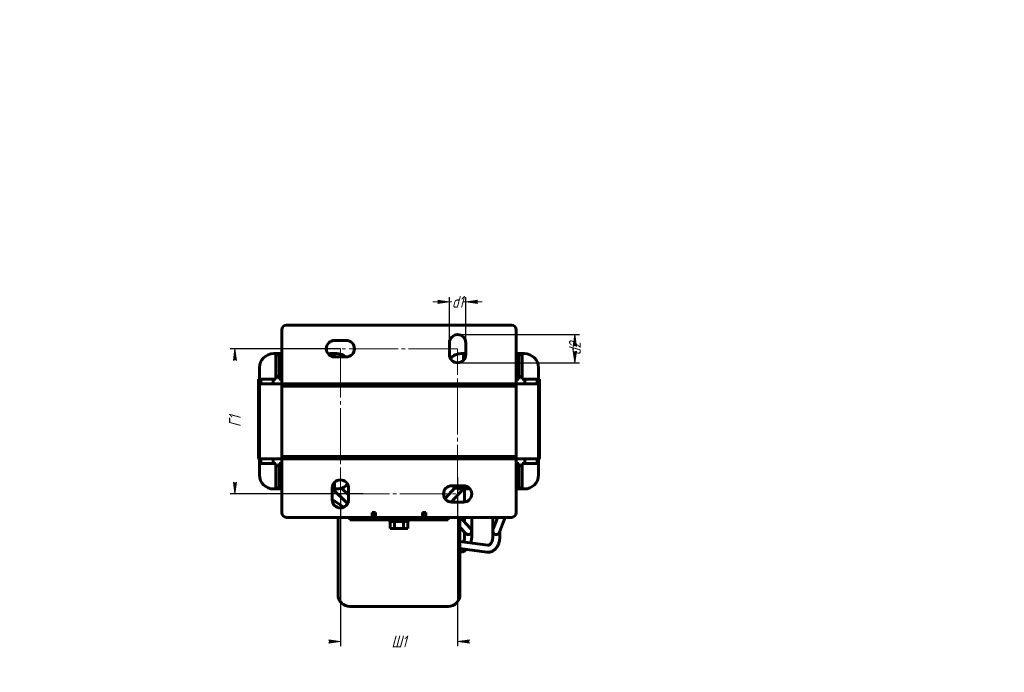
# Model space of a CAD drawing. Header units: millimetres. Extents: x 0 to 420, y 0 to 594.
# Tile 6 of 6: x 0 to 420, y 315 to 594. Entities that reach past the tile are written whole.
import ezdxf

# ---------------------------------------------------------------- set-up
doc = ezdxf.new("R2010")
doc.units = ezdxf.units.MM
for name, pattern in [('K5LT_AXLED', [25.388889, 20.888889, -1.5, 1.5, -1.5]), ('K5LT_BASIC', [0]), ('K5LT_THIN', [0])]:
    doc.linetypes.add(name, pattern=pattern)
doc.layers.add('Системный слой', color=7, linetype='Continuous')
doc.styles.add('KDIMTEXTSTYLE', font='GOST_AU.SHX', dxfattribs={"width": 0.96, "oblique": 15, "height": 5})
doc.dimstyles.new('KDIMSTYLE (1.00)', dxfattribs={"dimtxt": 5, "dimasz": 1, "dimexe": 2, "dimexo": 0, "dimgap": 1, "dimtad": 1, "dimtxsty": 'KDIMTEXTSTYLE', "dimsah": 1, "dimcen": 0, "dimdle": 1, "dimadec": 0, "dimazin": 0, "dimtfac": 0.667, "dimtmove": 0, "dimatfit": 3, "dimfxl": 1, "dimtvp": 1, "dimtolj": 1, "dimtzin": 0, "dimarcsym": 0})

# ---------------------------------------------------------------- blocks, each defined once
blk = doc.blocks.new('U52')
at = {"layer": 'Системный слой', "color": 150, "linetype": 'K5LT_BASIC', "lineweight": 60, "true_color": 0x0080ff}
for p, q in [((182.3, 437.53), (182.3, 438.53)), ((182.3, 406.53), (182.3, 407.53))]:
    blk.add_line(p, q, dxfattribs=at)
blk = doc.blocks.new('U53')
at = {"layer": 'Системный слой', "color": 150, "linetype": 'K5LT_BASIC', "lineweight": 60, "true_color": 0x0080ff}
for p, q in [((181.3, 438.53), (181.3, 437.53)), ((181.3, 407.53), (181.3, 406.53))]:
    blk.add_line(p, q, dxfattribs=at)
blk = doc.blocks.new('U54')
at = {"layer": 'Системный слой', "color": 150, "linetype": 'K5LT_BASIC', "lineweight": 60, "true_color": 0x0080ff}
for p, q in [((142.3, 437.53), (142.3, 438.53)), ((142.3, 406.53), (142.3, 407.53))]:
    blk.add_line(p, q, dxfattribs=at)
blk = doc.blocks.new('U55')
at = {"layer": 'Системный слой', "color": 150, "linetype": 'K5LT_BASIC', "lineweight": 60, "true_color": 0x0080ff}
for p, q in [((157.8, 379.7), (161.8, 379.7)), ((161.8, 379.7), (165.8, 379.7))]:
    blk.add_line(p, q, dxfattribs=at)
blk = doc.blocks.new('U56')
at = {"layer": 'Системный слой', "color": 150, "linetype": 'K5LT_BASIC', "lineweight": 60, "true_color": 0x0080ff}
for p, q in [((192.42, 370.62), (192.63, 371.43)), ((192.63, 371.43), (192.76, 372.26)), ((192.76, 372.26), (192.8, 373.12)), ((192.8, 373.12), (192.8, 373.13)), ((187.8, 366.63), (188.85, 366.77)), ((188.85, 366.77), (189.83, 367.18)), ((189.83, 367.18), (190.71, 367.82))]:
    blk.add_line(p, q, dxfattribs=at)
blk = doc.blocks.new('U57')
at = {"layer": 'Системный слой', "color": 150, "linetype": 'K5LT_BASIC', "lineweight": 60, "true_color": 0x0080ff}
for p, q in [((192.8, 380.65), (192.8, 381.53)), ((192.8, 373.13), (192.8, 375.65))]:
    blk.add_line(p, q, dxfattribs=at)
blk = doc.blocks.new('U58')
at = {"layer": 'Системный слой', "color": 150, "linetype": 'K5LT_BASIC', "lineweight": 60, "true_color": 0x0080ff}
for p, q in [((189.37, 371.02), (189.6, 371.67)), ((189.6, 371.67), (189.75, 372.38)), ((189.75, 372.38), (189.8, 373.13))]:
    blk.add_line(p, q, dxfattribs=at)
blk = doc.blocks.new('U59')
at = {"layer": 'Системный слой', "color": 150, "linetype": 'K5LT_BASIC', "lineweight": 60, "true_color": 0x0080ff}
for p, q in [((189.8, 388.06), (189.8, 393.63)), ((189.8, 380.65), (189.8, 381.53)), ((189.8, 373.13), (189.8, 375.07))]:
    blk.add_line(p, q, dxfattribs=at)
blk = doc.blocks.new('U60')
at = {"layer": 'Системный слой', "color": 150, "linetype": 'K5LT_BASIC', "lineweight": 60, "true_color": 0x0080ff}
for p, q in [((201.8, 380.65), (201.8, 381.53)), ((201.8, 373.13), (201.8, 375.65))]:
    blk.add_line(p, q, dxfattribs=at)
blk = doc.blocks.new('U61')
at = {"layer": 'Системный слой', "color": 150, "linetype": 'K5LT_BASIC', "lineweight": 60, "true_color": 0x0080ff}
for p, q in [((141.3, 438.53), (141.3, 437.53)), ((141.3, 407.53), (141.3, 406.53))]:
    blk.add_line(p, q, dxfattribs=at)
blk = doc.blocks.new('U62')
at = {"layer": 'Системный слой', "color": 150, "linetype": 'K5LT_BASIC', "lineweight": 60, "true_color": 0x0080ff}
for p, q in [((137.34, 393.99), (140.3, 391.15)), ((150.3, 381.56), (150.33, 381.53))]:
    blk.add_line(p, q, dxfattribs=at)
blk = doc.blocks.new('U63')
at = {"layer": 'Системный слой', "color": 150, "linetype": 'K5LT_BASIC', "lineweight": 60, "true_color": 0x0080ff}
for p, q in [((151.15, 382.04), (151.21, 382.37)), ((151.08, 381.53), (151.1, 381.76)), ((151.1, 381.76), (151.15, 382.04))]:
    blk.add_line(p, q, dxfattribs=at)
blk = doc.blocks.new('U64')
at = {"layer": 'Системный слой', "color": 150, "linetype": 'K5LT_BASIC', "lineweight": 60, "true_color": 0x0080ff}
for p, q in [((189.8, 388.06), (189.8, 393.63)), ((189.8, 380.65), (189.8, 381.53))]:
    blk.add_line(p, q, dxfattribs=at)
blk = doc.blocks.new('U65')
at = {"layer": 'Системный слой', "color": 30, "linetype": 'K5LT_AXLED', "lineweight": 18, "true_color": 0xff8000}
for p, q in [((136.8, 453.53), (136.8, 391.53)), ((186.8, 453.53), (136.8, 453.53)), ((186.8, 391.53), (186.8, 453.53)), ((136.8, 391.53), (186.8, 391.53))]:
    blk.add_line(p, q, dxfattribs=at)
blk = doc.blocks.new('KDIMARROW_01')
at = {"layer": 'Системный слой'}
blk.add_hatch(color=0, dxfattribs=at).paths.add_polyline_path([(0, 0), (-5, 0.66), (-4.5, 0), (-5, -0.66)])
at = {"layer": 'Системный слой', "color": 0, "linetype": 'K5LT_THIN', "lineweight": 18}
for p, q in [((-4.5, 0), (-5, 0.66)), ((-5, 0.66), (0, 0)), ((0, 0), (-5, -0.66)), ((-5, -0.66), (-4.5, 0)), ((0, 0), (-1, 0))]:
    blk.add_line(p, q, dxfattribs=at)
blk = doc.blocks.new('KDIMARROW_02')
at = {"layer": 'Системный слой'}
blk.add_hatch(color=0, dxfattribs=at).paths.add_polyline_path([(4.5, 0), (5, 0.66), (0, 0), (5, -0.66)])
at = {"layer": 'Системный слой', "color": 0, "linetype": 'K5LT_THIN', "lineweight": 18}
for p, q in [((0, 0), (-1, 0)), ((5, 0.66), (0, 0)), ((0, 0), (5, -0.66)), ((0, 0), (7, 0)), ((4.5, 0), (5, 0.66)), ((5, -0.66), (4.5, 0))]:
    blk.add_line(p, q, dxfattribs=at)

msp = doc.modelspace()

# ---------------------------------------------------------------- linework, layer by layer
at = {"layer": 'Системный слой', "color": 150, "linetype": 'K5LT_BASIC', "lineweight": 60, "true_color": 0x0080ff}
for p, q in [((113.801, 463.529), (209.801, 463.529)), ((111.801, 440.529), (111.801, 461.529)), ((211.801, 440.529), (211.801, 461.529)), ((134.301, 457.029), (139.301, 457.029)), ((183.301, 451.029), (183.301, 456.029)), ((190.301, 456.029), (190.301, 451.029)), ((108.301, 451.429), (111.501, 451.429)), ((109.251, 441.599), (109.251, 450.929)), ((109.251, 450.929), (110.751, 450.929)), ((110.751, 450.929), (110.751, 441.599)), ((111.501, 440.629), (111.501, 451.429)), ((111.801, 449.779), (111.501, 449.779)), ((132.101, 451.429), (132.101, 450.807)), ((132.101, 451.429), (135.301, 451.429)), ((132.851, 450.343), (132.851, 450.929)), ((132.851, 450.929), (134.351, 450.929)), ((139.301, 450.029), (134.301, 450.029)), ((134.351, 450.929), (134.351, 450.029)), ((188.301, 451.429), (190.301, 451.429)), ((189.251, 448.529), (189.251, 450.929)), ((189.251, 450.929), (190.3, 450.929)), ((212.101, 449.779), (211.801, 449.779)), ((212.101, 451.429), (212.101, 440.629)), ((212.101, 451.429), (215.301, 451.429)), ((212.851, 441.599), (212.851, 450.929)), ((212.851, 450.929), (214.351, 450.929)), ((214.351, 450.929), (214.351, 441.599)), ((102.301, 399.629), (102.301, 445.429)), ((221.301, 445.429), (221.301, 399.629)), ((110.751, 441.599), (109.251, 441.599)), ((109.251, 441.599), (109.251, 440.529)), ((110.751, 440.529), (110.751, 441.599)), ((212.851, 441.599), (212.851, 440.529)), ((214.351, 441.599), (212.851, 441.599)), ((214.351, 440.529), (214.351, 441.599)), ((101.801, 440.529), (102.301, 440.529)), ((101.801, 438.529), (101.801, 440.529)), ((102.301, 438.529), (101.801, 438.529)), ((101.801, 407.529), (101.801, 438.529)), ((102.801, 440.529), (108.162, 440.529)), ((102.801, 438.529), (102.801, 440.529)), ((108.162, 438.529), (102.801, 438.529)), ((109.251, 440.529), (108.162, 440.529)), ((108.162, 440.529), (108.162, 438.529)), ((108.162, 438.529), (111.801, 438.529)), ((111.801, 440.529), (110.751, 440.529)), ((111.801, 440.629), (111.501, 440.629)), ((111.801, 438.529), (111.801, 440.529)), ((211.801, 438.529), (111.801, 438.529)), ((111.801, 437.529), (111.801, 438.529)), ((131.801, 438.529), (111.801, 438.529)), ((211.801, 437.529), (111.801, 437.529)), ((111.801, 407.529), (111.801, 437.529)), ((131.801, 437.529), (111.801, 437.529)), ((131.801, 437.529), (131.801, 438.529)), ((151.801, 437.529), (151.801, 438.529)), ((171.801, 438.529), (151.801, 438.529)), ((171.801, 437.529), (151.801, 437.529)), ((171.801, 437.529), (171.801, 438.529)), ((191.801, 437.529), (191.801, 438.529)), ((211.801, 438.529), (191.801, 438.529)), ((211.801, 437.529), (191.801, 437.529)), ((212.101, 440.629), (211.801, 440.629)), ((211.801, 440.529), (211.801, 438.529)), ((212.851, 440.529), (211.801, 440.529)), ((211.801, 438.529), (215.44, 438.529)), ((211.801, 437.529), (211.801, 438.529)), ((211.801, 407.529), (211.801, 437.529)), ((215.44, 440.529), (214.351, 440.529)), ((215.44, 438.529), (215.44, 440.529)), ((215.44, 440.529), (220.801, 440.529)), ((220.801, 438.529), (215.44, 438.529)), ((220.801, 440.529), (220.801, 438.529)), ((221.301, 440.529), (221.801, 440.529)), ((221.801, 438.529), (221.301, 438.529)), ((221.801, 440.529), (221.801, 438.529)), ((221.801, 407.529), (221.801, 438.529)), ((111.801, 406.529), (111.801, 407.529)), ((131.801, 407.529), (111.801, 407.529)), ((211.801, 407.529), (111.801, 407.529)), ((131.801, 406.529), (131.801, 407.529)), ((151.801, 406.529), (151.801, 407.529)), ((171.801, 407.529), (151.801, 407.529)), ((171.801, 406.529), (171.801, 407.529)), ((191.801, 406.529), (191.801, 407.529)), ((211.801, 407.529), (191.801, 407.529)), ((211.801, 406.529), (211.801, 407.529)), ((102.801, 404.529), (102.801, 406.529)), ((102.801, 406.529), (108.162, 406.529)), ((108.162, 404.529), (102.801, 404.529)), ((108.162, 406.529), (108.162, 404.529)), ((108.162, 406.529), (111.801, 406.529)), ((109.251, 404.529), (108.162, 404.529)), ((109.251, 403.459), (109.251, 404.529)), ((109.251, 394.129), (109.251, 403.459)), ((109.251, 403.459), (110.751, 403.459)), ((111.801, 404.529), (110.751, 404.529)), ((110.751, 404.529), (110.751, 403.459)), ((110.751, 403.459), (110.751, 394.129)), ((111.501, 404.429), (111.801, 404.429)), ((111.501, 393.629), (111.501, 404.429)), ((131.801, 406.529), (111.801, 406.529)), ((111.801, 406.529), (211.801, 406.529)), ((111.801, 404.529), (111.801, 406.529)), ((111.801, 404.529), (111.801, 383.529)), ((171.801, 406.529), (151.801, 406.529)), ((211.801, 406.529), (191.801, 406.529)), ((211.801, 406.529), (215.44, 406.529)), ((211.801, 406.529), (211.801, 404.529)), ((212.851, 404.529), (211.801, 404.529)), ((211.801, 404.529), (211.801, 383.529)), ((211.801, 404.429), (212.101, 404.429)), ((212.101, 404.429), (212.101, 393.629)), ((212.851, 403.459), (212.851, 404.529)), ((212.851, 403.459), (214.351, 403.459)), ((212.851, 394.129), (212.851, 403.459)), ((215.44, 404.529), (214.351, 404.529)), ((214.351, 404.529), (214.351, 403.459)), ((214.351, 403.459), (214.351, 394.129)), ((215.44, 406.529), (220.801, 406.529)), ((215.44, 404.529), (215.44, 406.529)), ((220.801, 404.529), (215.44, 404.529)), ((220.801, 406.529), (220.801, 404.529)), ((111.501, 395.279), (111.801, 395.279)), ((134.351, 396.528), (134.351, 394.129)), ((184.301, 395.029), (189.301, 395.029)), ((189.251, 394.129), (189.251, 395.029)), ((212.101, 395.279), (211.801, 395.279)), ((211.801, 394.512), (212.082, 395.279)), ((111.501, 393.629), (108.301, 393.629)), ((110.751, 394.129), (109.251, 394.129)), ((133.301, 389.029), (133.301, 394.029)), ((135.301, 393.629), (133.301, 393.629)), ((134.351, 394.129), (133.303, 394.129)), ((133.376, 393.629), (139.89, 387.384)), ((140.301, 394.029), (140.301, 389.029)), ((181.423, 389.538), (185.714, 394.215)), ((184.114, 388.034), (189.247, 393.629)), ((191.501, 393.629), (188.301, 393.629)), ((190.751, 394.129), (189.251, 394.129)), ((190.751, 394.714), (190.751, 394.129)), ((191.501, 393.629), (191.501, 394.251)), ((215.301, 393.629), (212.101, 393.629)), ((214.351, 394.129), (212.851, 394.129)), ((133.301, 389.202), (138.269, 385.851)), ((189.301, 388.029), (184.301, 388.029)), ((150.301, 381.529), (150.301, 383.529)), ((151.801, 383.529), (150.301, 383.529)), ((151.463, 383.529), (151.212, 382.374)), ((151.801, 383.529), (151.801, 381.529)), ((171.801, 381.529), (171.801, 383.529)), ((171.801, 383.529), (173.301, 383.529)), ((173.301, 383.529), (173.301, 381.529)), ((150.301, 381.529), (113.801, 381.529)), ((135.801, 381.529), (135.801, 348.529)), ((140.801, 380.529), (140.801, 381.529)), ((159.28, 380.529), (140.801, 380.529)), ((150.301, 381.529), (151.801, 381.529)), ((151.166, 382.147), (151.801, 382.147)), ((171.801, 381.529), (151.801, 381.529)), ((157.801, 380.529), (157.801, 379.696)), ((157.991, 376.696), (157.991, 379.696)), ((159.28, 380.529), (164.323, 380.529)), ((159.896, 376.696), (159.896, 379.696)), ((163.706, 376.696), (163.706, 379.696)), ((182.801, 380.529), (164.323, 380.529)), ((165.612, 376.696), (165.612, 379.696)), ((165.801, 380.529), (165.801, 379.696)), ((171.801, 382.147), (173.301, 382.147)), ((171.801, 381.529), (173.301, 381.529)), ((209.801, 381.529), (173.301, 381.529)), ((182.801, 381.529), (182.801, 380.529)), ((187.801, 348.529), (187.801, 381.529)), ((187.993, 381.529), (190.647, 378.602)), ((189.801, 379.535), (189.801, 380.647)), ((190.647, 378.602), (192.412, 376.655)), ((192.801, 380.647), (192.801, 381.529)), ((192.801, 375.647), (192.801, 380.647)), ((201.801, 380.647), (201.801, 381.529)), ((201.801, 380.647), (201.801, 375.647)), ((201.893, 376.163), (203.184, 379.693)), ((203.184, 379.693), (203.856, 381.529)), ((204.71, 375.132), (206.002, 378.663)), ((206.002, 378.663), (207.051, 381.529)), ((159.896, 376.696), (157.991, 376.696)), ((163.706, 376.696), (159.896, 376.696)), ((165.612, 376.696), (163.706, 376.696)), ((187.801, 377.274), (188.424, 376.587)), ((188.424, 376.587), (190.19, 374.64)), ((204.801, 373.134), (204.801, 375.382)), ((187.801, 371.235), (199.703, 369.642)), ((187.801, 368.208), (199.305, 366.669)), ((140.801, 343.529), (182.801, 343.529))]:
    msp.add_line(p, q, dxfattribs=at)
for centre, radius, start, end in [((113.801, 461.529), 2, 90, 180), ((209.801, 461.529), 2, 360, 90), ((186.801, 456.029), 3.5, 360, 180), ((134.301, 453.529), 3.5, 90, 270), ((139.301, 453.529), 3.5, 270, 90), ((108.301, 445.429), 6, 90, 180), ((135.301, 445.429), 6, 50.05549, 90), ((186.801, 451.029), 3.5, 180, 360), ((188.301, 445.429), 6, 90, 139.45667), ((215.301, 445.429), 6, 0, 90), ((103.801, 407.529), 2, 180, 221.40962), ((219.801, 407.529), 2, 318.59038, 360), ((108.301, 399.629), 6, 180, 270), ((215.301, 399.629), 6, 270, 0), ((136.801, 394.029), 3.5, 360, 180), ((135.301, 399.629), 6, 270, 319.45667), ((184.301, 391.529), 3.5, 90, 270), ((188.301, 399.629), 6, 230.05549, 270), ((189.301, 391.529), 3.5, 270, 90), ((136.801, 389.029), 3.5, 180, 360), ((113.801, 383.529), 2, 180, 270), ((209.801, 383.529), 2, 270, 0), ((191.301, 375.647), 1.5, 222.201, 270), ((191.301, 375.647), 1.5, 270, 42.20231), ((203.301, 375.647), 1.5, 159.90197, 339.90197), ((140.801, 348.529), 5, 180, 227.43867), ((140.801, 348.529), 5, 227.43867, 270), ((182.801, 348.529), 5, 270, 0)]:
    msp.add_arc(centre, radius, start, end, dxfattribs=at)
for points, knots in [([(199.305, 366.669), (199.449, 366.649), (199.594, 366.638), (199.883, 366.632), (200.029, 366.637), (200.319, 366.662), (200.463, 366.683), (200.75, 366.741), (200.893, 366.778), (201.176, 366.869), (201.318, 366.922), (201.597, 367.046), (201.734, 367.116), (202.007, 367.273), (202.141, 367.361), (202.394, 367.544), (202.512, 367.639), (202.756, 367.853), (202.881, 367.974), (203.094, 368.203), (203.185, 368.308), (203.389, 368.563), (203.5, 368.716), (203.675, 368.981), (203.742, 369.09), (203.906, 369.377), (204, 369.558), (204.135, 369.852), (204.182, 369.961), (204.307, 370.271), (204.379, 370.477), (204.507, 370.897), (204.563, 371.111), (204.633, 371.438), (204.655, 371.548), (204.699, 371.802), (204.721, 371.947), (204.752, 372.208), (204.764, 372.324), (204.783, 372.557), (204.79, 372.673), (204.799, 372.905), (204.801, 373.019), (204.801, 373.134)], [0, 0, 0, 0, 0.8813825, 0.8813825, 1.7645762, 1.7645762, 2.651321, 2.651321, 3.5415453, 3.5415453, 4.4515644, 4.4515644, 5.3765141, 5.3765141, 6.3293267, 6.3293267, 7.2211039, 7.2211039, 8.2291047, 8.2291047, 9.0228992, 9.0228992, 10.0867075, 10.0867075, 10.7974393, 10.7974393, 11.9120389, 11.9120389, 12.5502043, 12.5502043, 13.7097505, 13.7097505, 14.8692968, 14.8692968, 15.4516926, 15.4516926, 16.2099258, 16.2099258, 16.8104467, 16.8104467, 17.4109677, 17.4109677, 18, 18, 18, 18]), ([(199.703, 369.642), (199.711, 369.641), (199.72, 369.64), (199.736, 369.638), (199.744, 369.638), (199.761, 369.636), (199.769, 369.636), (199.793, 369.634), (199.809, 369.634), (199.826, 369.634)], [0, 0, 0, 0, 0.19765859, 0.19765859, 0.39531718, 0.39531718, 0.59297577, 0.59297577, 0.98829294, 0.98829294, 0.98829294, 0.98829294]), ([(199.826, 369.634), (199.86, 369.634), (199.893, 369.636), (199.962, 369.643), (199.998, 369.649), (200.069, 369.665), (200.106, 369.676), (200.183, 369.702), (200.223, 369.718), (200.3, 369.754), (200.337, 369.773), (200.42, 369.821), (200.466, 369.852), (200.558, 369.919), (200.603, 369.955), (200.701, 370.041), (200.754, 370.092), (200.849, 370.194), (200.891, 370.243), (200.988, 370.364), (201.043, 370.44), (201.133, 370.577), (201.169, 370.635), (201.258, 370.79), (201.31, 370.891), (201.388, 371.059), (201.416, 371.123), (201.49, 371.307), (201.533, 371.43), (201.611, 371.686), (201.646, 371.818), (201.69, 372.019), (201.703, 372.086), (201.733, 372.252), (201.748, 372.353), (201.769, 372.529), (201.777, 372.605), (201.789, 372.756), (201.794, 372.832), (201.8, 372.984), (201.801, 373.059), (201.801, 373.134)], [0, 0, 0, 0, 0.8289006, 0.8289006, 1.6610205, 1.6610205, 2.5003997, 2.5003997, 3.3623286, 3.3623286, 4.107608, 4.107608, 5.0200164, 5.0200164, 5.8674787, 5.8674787, 6.8504849, 6.8504849, 7.6377934, 7.6377934, 8.6984419, 8.6984419, 9.4244568, 9.4244568, 10.5606292, 10.5606292, 11.2287345, 11.2287345, 12.4337425, 12.4337425, 13.6387504, 13.6387504, 14.228934, 14.228934, 15.0972962, 15.0972962, 15.7389028, 15.7389028, 16.3805093, 16.3805093, 17.0117071, 17.0117071, 17.0117071, 17.0117071])]:
    msp.add_open_spline(points, degree=3, knots=knots, dxfattribs=at)

# ---------------------------------------------------------------- block references
at = {"layer": 'Системный слой'}
for name in ['U65', 'U61', 'U54', 'U53', 'U52', 'U62', 'U59', 'U64', 'U63', 'U55', 'U57', 'U60', 'U56', 'U58']:
    msp.add_blockref(name, (0, 0), dxfattribs=at)

# ---------------------------------------------------------------- dimensions: what is measured, and where the dimension line sits
at = {"layer": 'Системный слой', "color": 7}
for base, p1, p2, location, text, override in [((190.301, 473.529), (183.301, 456.029), (190.301, 456.029), (186.801, 473.529), '\\H5.0;\\W0.965;\\Q15;\\H5.0;\\W0.965;\\Q15;\\Q15;d1', {"dimexo": 0, "dimblk1": 'KDIMARROW_02', "dimblk2": 'KDIMARROW_02', "dimse1": 0, "dimse2": 0, "dimclrt": 7, "dimtolj": 1}), ((136.801, 328.529), (186.801, 398.658), (136.801, 391.529), (161.801, 328.529), '\\H5.0;\\W0.965;\\Q15;\\H5.0;\\W0.965;\\Q15;\\Q15;Ш1', {"dimexo": 0, "dimblk1": 'KDIMARROW_01', "dimblk2": 'KDIMARROW_01', "dimse1": 0, "dimse2": 0, "dimclrt": 7, "dimtolj": 1})]:
    msp.add_linear_dim(base=base, p1=p1, p2=p2, location=location, text=text, dimstyle='KDIMSTYLE (1.00)', override=override, dxfattribs=at).render()
for base, p1, p2, location, text in [((236.801, 459.529), (186.801, 447.529), (186.801, 459.529), (236.801, 453.529), '\\H5.0;\\W0.965;\\Q15;\\H5.0;\\W0.965;\\Q15;\\Q15;d2'), ((91.801, 453.529), (146.558, 391.529), (136.801, 453.529), (91.801, 422.529), '\\H5.0;\\W0.965;\\Q15;\\H5.0;\\W0.965;\\Q15;\\Q15;Г1')]:
    msp.add_linear_dim(base=base, p1=p1, p2=p2, angle=90, location=location, text=text, dimstyle='KDIMSTYLE (1.00)', override={"dimexo": 0, "dimblk1": 'KDIMARROW_01', "dimblk2": 'KDIMARROW_01', "dimse1": 0, "dimse2": 0, "dimclrt": 7, "dimtolj": 1}, dxfattribs=at).render()

doc.saveas('drawing.dxf')
